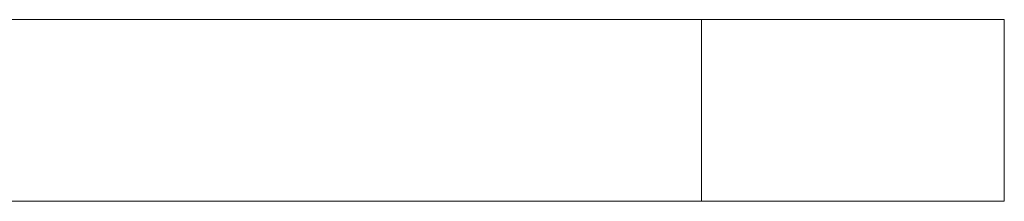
# Model space of a CAD drawing. Header units: millimetres. Extents: x 0 to 210, y 0 to 297.
# Tile 16 of 38: x 82.34 to 98.59, y 174.19 to 177.19. Entities that reach past the tile are written whole.
import ezdxf

# ---------------------------------------------------------------- set-up
doc = ezdxf.new("R2010")
doc.units = ezdxf.units.MM

msp = doc.modelspace()

# ---------------------------------------------------------------- linework, layer by layer
at = {"color": 7, "linetype": 'Continuous', "lineweight": 15}
for p, q in [((53.592, 177.191), (93.592, 177.191)), ((93.592, 174.191), (93.592, 177.191)), ((93.592, 177.191), (98.592, 177.191)), ((98.592, 177.191), (98.592, 174.191)), ((53.592, 174.191), (93.592, 174.191)), ((98.592, 174.191), (93.592, 174.191))]:
    msp.add_line(p, q, dxfattribs=at)

doc.saveas('drawing.dxf')
